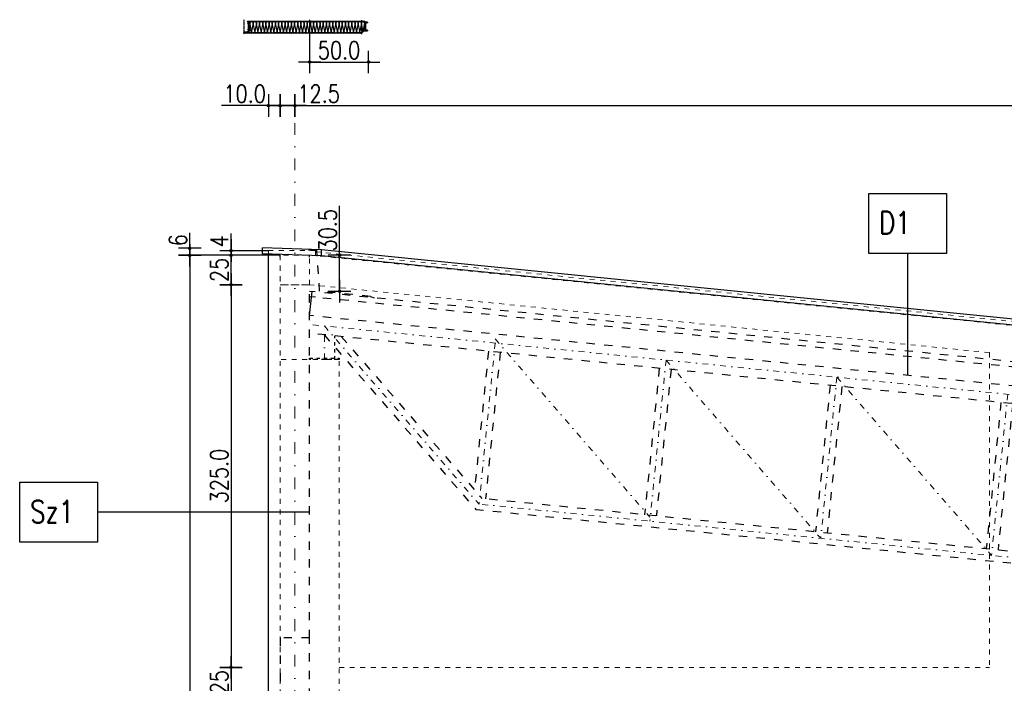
# Model space of a CAD drawing. Header units: millimetres. Extents: x 22865 to 60762, y -18816 to 15611.
# Tile 73 of 256: x 28535 to 29371, y 2302 to 2866. Entities that reach past the tile are written whole.
import ezdxf

# ---------------------------------------------------------------- set-up
doc = ezdxf.new("R2010")
doc.units = ezdxf.units.MM
for name, pattern in [('1_12', [3, 1, -1, 0, -1]), ('DASHDOT', [1, 0.5, -0.25, 0, -0.25]), ('DASHED', [15, 7, -8]), ('SOLID', [0])]:
    doc.linetypes.add(name, pattern=pattern)
for name, color, linetype in [('18', 1, 'Continuous'), ('2', 7, 'Continuous'), ('_wym', 1, 'Continuous'), ('bramy przemyslowe', 5, 'Continuous'), ('ocieplenie-welna', 240, 'Continuous'), ('OPISY', 6, 'Continuous'), ('plyty warstwowe PIR', 200, 'Continuous'), ('RAHM3', 2, 'SOLID'), ('SCIANY+ELEM-NIEWIDOCZNE', 250, 'DASHED'), ('widokowa', 2, 'Continuous'), ('WYMIARY', 6, 'Continuous')]:
    doc.layers.add(name, color=color, linetype=linetype)
doc.layers.add('CIENKA', color=1, linetype='Continuous', lineweight=13)
doc.layers.add('projekt', color=6, linetype='Continuous', lineweight=9)
doc.layers.add('OSIE SCIAN', color=151, linetype='Continuous', lineweight=18, plot=False)
doc.styles.add('1-100', font='simplex.shx', dxfattribs={"width": 0.8, "height": 15})
doc.styles.add('1-50', font='simplex.shx', dxfattribs={"width": 0.8, "height": 12})
doc.styles.add('BIKWYM', font='BIKROMSW.SHX', dxfattribs={"width": 0.8})
doc.dimstyles.new('1-100', dxfattribs={"dimscale": 0.5, "dimtxt": 100, "dimasz": 1, "dimexe": 0.18, "dimexo": 0.0625, "dimgap": 5, "dimtad": 1, "dimdec": 1, "dimzin": 0, "dimdsep": 46, "dimtxsty": '1-100', "dimblk1": 'K', "dimblk2": 'K', "dimsah": 1, "dimcen": 0.09, "dimse1": 1, "dimse2": 1, "dimadec": 0, "dimazin": 0, "dimtfac": 1, "dimtdec": 1, "dimtofl": 0, "dimtmove": 0, "dimatfit": 3, "dimldrblk": 'K', "dimfxl": 0, "dimtolj": 1, "dimtzin": 0, "dimarcsym": 0})
doc.dimstyles.new('BS_KR_5', dxfattribs={"dimscale": 0.5, "dimtxt": 25, "dimasz": 25, "dimexe": 15, "dimexo": 10, "dimgap": 0, "dimtad": 0, "dimdec": 0, "dimrnd": 0.5, "dimzin": 9, "dimdsep": 46, "dimtxsty": 'BIKWYM', "dimblk": 'OBLIQUE', "dimcen": 0, "dimdle": 15, "dimclrd": 1, "dimclre": 1, "dimclrt": 2, "dimadec": 0, "dimazin": 0, "dimtfac": 0.033333, "dimtdec": 0, "dimtmove": 0, "dimatfit": 3, "dimfxl": 0, "dimtvp": 0.8, "dimtolj": 1, "dimarcsym": 0})

# ---------------------------------------------------------------- blocks, each defined once
blk = doc.blocks.new('_Oblique')
at = {"layer": '2', "color": 0, "lineweight": -2}
blk.add_line((-0.5, -0.5), (0.5, 0.5), dxfattribs=at)
blk = doc.blocks.new('*D1533')
at = {"layer": '_wym', "color": 1, "lineweight": -2}
for p, q in [((10037.5, -15589.7), (9023, -15589.7)), ((9030.5, -15550.2), (9030.5, -15597.2)), ((10030, -15550.2), (10030, -15597.2))]:
    blk.add_line(p, q, dxfattribs=at)
at = {"layer": '_wym', "color": 1, "linetype": 'ByBlock', "lineweight": -2, "xscale": 12.5, "yscale": 12.5, "zscale": 12.5, "rotation": 180}
blk.add_blockref('_Oblique', (9030.5, -15589.7), dxfattribs=at)
at = {"layer": '_wym', "color": 1, "linetype": 'ByBlock', "lineweight": -2, "xscale": 12.5, "yscale": 12.5, "zscale": 12.5}
blk.add_blockref('_Oblique', (10030, -15589.7), dxfattribs=at)
at = {"layer": '_wym', "color": 2, "insert": (9530.3, -15599.7), "char_height": 12.5, "attachment_point": 5, "style": 'BIKWYM'}
blk.add_mtext('\\A1;szerokość modularna 1000', dxfattribs=at)
blk = doc.blocks.new('K')
for p, q in [((0, -19.1), (0, 19.1)), ((-19.1, 0), (19.1, 0))]:
    blk.add_line(p, q)
blk.add_circle((0, 0), 2.02)
blk = doc.blocks.new('*D1594')
at = {"layer": 'bramy przemyslowe', "color": 0, "lineweight": -2, "ltscale": 0.2}
blk.add_line((28781.81, 2830.04), (28830.83, 2830.04), dxfattribs=at)
at = {"layer": 'bramy przemyslowe', "color": 0, "linetype": 'ByBlock', "lineweight": -2, "xscale": 0.5, "yscale": 0.5, "zscale": 0.5, "rotation": 180}
blk.add_blockref('K', (28781.31, 2830.04), dxfattribs=at)
at = {"layer": 'bramy przemyslowe', "color": 0, "linetype": 'ByBlock', "lineweight": -2, "xscale": 0.5, "yscale": 0.5, "zscale": 0.5}
blk.add_blockref('K', (28831.33, 2830.04), dxfattribs=at)
at = {"layer": 'bramy przemyslowe', "color": 0, "ltscale": 0.2, "insert": (28806.32, 2840.04), "char_height": 15, "attachment_point": 5, "style": '1-100'}
blk.add_mtext('\\A1;50.0', dxfattribs=at)
blk = doc.blocks.new('*D1682')
at = {"layer": 'WYMIARY', "color": 0, "lineweight": -2}
blk.add_line((28679.63, 2665.45), (28679.63, 1804.45), dxfattribs=at)
at = {"layer": 'WYMIARY', "color": 0, "linetype": 'ByBlock', "lineweight": -2, "xscale": 0.5, "yscale": 0.5, "zscale": 0.5}
for p, rotation in [((28679.63, 2665.95), 90), ((28679.63, 1803.95), 270)]:
    blk.add_blockref('K', p, dxfattribs=dict(at, rotation=rotation))
at = {"layer": 'WYMIARY', "color": 0, "ltscale": 0.2, "insert": (28669.63, 2234.95), "char_height": 15, "attachment_point": 5, "rotation": 90, "style": '1-100'}
blk.add_mtext('\\A1;862', dxfattribs=at)
blk = doc.blocks.new('*D1684')
at = {"layer": 'WYMIARY', "color": 0, "lineweight": -2}
blk.add_line((28769.31, 2793.1), (30558.31, 2793.1), dxfattribs=at)
at = {"layer": 'WYMIARY', "color": 0, "linetype": 'ByBlock', "lineweight": -2, "xscale": 0.5, "yscale": 0.5, "zscale": 0.5, "rotation": 180}
blk.add_blockref('K', (28768.81, 2793.1), dxfattribs=at)
at = {"layer": 'WYMIARY', "color": 0, "linetype": 'ByBlock', "lineweight": -2, "xscale": 0.5, "yscale": 0.5, "zscale": 0.5}
blk.add_blockref('K', (30558.81, 2793.1), dxfattribs=at)
at = {"layer": 'WYMIARY', "color": 0, "ltscale": 0.2, "insert": (29663.81, 2803.1), "char_height": 15, "attachment_point": 5, "style": '1-100'}
blk.add_mtext('\\A1;1790.0', dxfattribs=at)
blk = doc.blocks.new('*D1685')
at = {"layer": 'WYMIARY', "color": 0, "lineweight": -2}
for p, q in [((28768.31, 2793.1), (28756.81, 2793.1)), ((28768.81, 2793.1), (28808.59, 2793.1))]:
    blk.add_line(p, q, dxfattribs=at)
at = {"layer": 'WYMIARY', "color": 0, "linetype": 'ByBlock', "lineweight": -2, "xscale": 0.5, "yscale": 0.5, "zscale": 0.5, "rotation": 180}
blk.add_blockref('K', (28756.31, 2793.1), dxfattribs=at)
at = {"layer": 'WYMIARY', "color": 0, "linetype": 'ByBlock', "lineweight": -2, "xscale": 0.5, "yscale": 0.5, "zscale": 0.5}
blk.add_blockref('K', (28768.81, 2793.1), dxfattribs=at)
at = {"layer": 'WYMIARY', "color": 0, "ltscale": 0.2, "insert": (28788.95, 2803.1), "char_height": 15, "attachment_point": 5, "style": '1-100'}
blk.add_mtext('\\A1;12.5', dxfattribs=at)
blk = doc.blocks.new('*D1686')
at = {"layer": 'WYMIARY', "color": 0, "lineweight": -2}
for p, q in [((28746.31, 2793.1), (28706.52, 2793.1)), ((28755.81, 2793.1), (28746.81, 2793.1))]:
    blk.add_line(p, q, dxfattribs=at)
at = {"layer": 'WYMIARY', "color": 0, "linetype": 'ByBlock', "lineweight": -2, "xscale": 0.5, "yscale": 0.5, "zscale": 0.5, "rotation": 180}
blk.add_blockref('K', (28746.31, 2793.1), dxfattribs=at)
at = {"layer": 'WYMIARY', "color": 0, "linetype": 'ByBlock', "lineweight": -2, "xscale": 0.5, "yscale": 0.5, "zscale": 0.5}
blk.add_blockref('K', (28756.31, 2793.1), dxfattribs=at)
at = {"layer": 'WYMIARY', "color": 0, "ltscale": 0.2, "insert": (28726.16, 2803.1), "char_height": 15, "attachment_point": 5, "style": '1-100'}
blk.add_mtext('\\A1;10.0', dxfattribs=at)
blk = doc.blocks.new('*D1701')
at = {"layer": 'WYMIARY', "color": 0, "lineweight": -2}
blk.add_line((28714.63, 2315.45), (28714.63, 2291.45), dxfattribs=at)
at = {"layer": 'WYMIARY', "color": 0, "linetype": 'ByBlock', "lineweight": -2, "xscale": 0.5, "yscale": 0.5, "zscale": 0.5}
for p, rotation in [((28714.63, 2315.95), 90), ((28714.63, 2290.95), 270)]:
    blk.add_blockref('K', p, dxfattribs=dict(at, rotation=rotation))
at = {"layer": 'WYMIARY', "color": 0, "ltscale": 0.2, "insert": (28704.63, 2303.45), "char_height": 15, "attachment_point": 5, "rotation": 90, "style": '1-100'}
blk.add_mtext('\\A1;25', dxfattribs=at)
blk = doc.blocks.new('*D1710')
at = {"layer": 'WYMIARY', "color": 0, "lineweight": -2}
for p, q in [((28679.63, 2671.95), (28679.63, 2684.88)), ((28679.63, 2666.45), (28679.63, 2671.45))]:
    blk.add_line(p, q, dxfattribs=at)
at = {"layer": 'WYMIARY', "color": 0, "linetype": 'ByBlock', "lineweight": -2, "xscale": 0.5, "yscale": 0.5, "zscale": 0.5}
for p, rotation in [((28679.63, 2671.95), 90), ((28679.63, 2665.95), 270)]:
    blk.add_blockref('K', p, dxfattribs=dict(at, rotation=rotation))
at = {"layer": 'WYMIARY', "color": 0, "ltscale": 0.2, "insert": (28669.63, 2678.67), "char_height": 15, "attachment_point": 5, "rotation": 90, "style": '1-100'}
blk.add_mtext('\\A1;6', dxfattribs=at)
blk = doc.blocks.new('*D1711')
at = {"layer": 'WYMIARY', "color": 0, "lineweight": -2}
for p, q in [((28806.72, 2665.95), (28806.72, 2708.03)), ((28806.72, 2635.9), (28806.72, 2665.45))]:
    blk.add_line(p, q, dxfattribs=at)
at = {"layer": 'WYMIARY', "color": 0, "linetype": 'ByBlock', "lineweight": -2, "xscale": 0.5, "yscale": 0.5, "zscale": 0.5}
for p, rotation in [((28806.72, 2665.95), 90), ((28806.72, 2635.4), 270)]:
    blk.add_blockref('K', p, dxfattribs=dict(at, rotation=rotation))
at = {"layer": 'WYMIARY', "color": 0, "ltscale": 0.2, "insert": (28796.72, 2687.24), "char_height": 15, "attachment_point": 5, "rotation": 90, "style": '1-100'}
blk.add_mtext('\\A1;30.5', dxfattribs=at)
blk = doc.blocks.new('*D1819')
at = {"layer": 'WYMIARY', "color": 0, "lineweight": -2}
blk.add_line((28714.63, 2641.45), (28714.63, 2665.45), dxfattribs=at)
at = {"layer": 'WYMIARY', "color": 0, "linetype": 'ByBlock', "lineweight": -2, "xscale": 0.5, "yscale": 0.5, "zscale": 0.5}
for p, rotation in [((28714.63, 2665.95), 90), ((28714.63, 2640.95), 270)]:
    blk.add_blockref('K', p, dxfattribs=dict(at, rotation=rotation))
at = {"layer": 'WYMIARY', "color": 0, "ltscale": 0.2, "insert": (28704.63, 2653.45), "char_height": 15, "attachment_point": 5, "rotation": 90, "style": '1-100'}
blk.add_mtext('\\A1;25', dxfattribs=at)
blk = doc.blocks.new('*D1820')
at = {"layer": 'WYMIARY', "color": 0, "lineweight": -2}
for p, q in [((28714.63, 2670.45), (28714.63, 2684.53)), ((28714.63, 2665.45), (28714.63, 2664.95))]:
    blk.add_line(p, q, dxfattribs=at)
at = {"layer": 'WYMIARY', "color": 0, "linetype": 'ByBlock', "lineweight": -2, "xscale": 0.5, "yscale": 0.5, "zscale": 0.5}
for p, rotation in [((28714.63, 2669.95), 270), ((28714.63, 2665.95), 90)]:
    blk.add_blockref('K', p, dxfattribs=dict(at, rotation=rotation))
at = {"layer": 'WYMIARY', "color": 0, "ltscale": 0.2, "insert": (28704.63, 2677.74), "char_height": 15, "attachment_point": 5, "rotation": 90, "style": '1-100'}
blk.add_mtext('\\A1;4', dxfattribs=at)
blk = doc.blocks.new('*D1821')
at = {"layer": 'WYMIARY', "color": 0, "lineweight": -2}
blk.add_line((28714.63, 2640.45), (28714.63, 2316.45), dxfattribs=at)
at = {"layer": 'WYMIARY', "color": 0, "linetype": 'ByBlock', "lineweight": -2, "xscale": 0.5, "yscale": 0.5, "zscale": 0.5}
for p, rotation in [((28714.63, 2640.95), 90), ((28714.63, 2315.95), 270)]:
    blk.add_blockref('K', p, dxfattribs=dict(at, rotation=rotation))
at = {"layer": 'WYMIARY', "color": 0, "ltscale": 0.2, "insert": (28704.63, 2478.45), "char_height": 15, "attachment_point": 5, "rotation": 90, "style": '1-100'}
blk.add_mtext('\\A1;325.0', dxfattribs=at)
blk = doc.blocks.new('pl scienna 100mm')
at = {"layer": '18'}
h = blk.add_hatch(dxfattribs=at)
h.set_pattern_fill('ANSI38', color=9, scale=20, style=0)
h.set_pattern_definition([(45, (2477.0203, -1583.8588), (-1.76776695, 1.76776695), []), (135, (2477.0203, -1583.8588), (-5.30330086, 1.76776695), [6.25, -3.75])])
h.paths.add_polyline_path([(9001.6, -15511.7), (8995.7, -15512.4), (8995.7, -15460.5), (9001.6, -15461.8)])
blk.add_lwpolyline([(9986.6, -15461.7), (9992.9, -15461.4, 0.853677), (9993.2, -15457.9), (9989.5, -15456.9), (9978.7, -15456, -0.957292), (9979, -15449), (9995.5, -15449, 1), (9995.5, -15443), (9967.2, -15443.3), (9941.8, -15443.3, 0.198912), (9941, -15443.6), (9940.7, -15443.9, -0.198912), (9940.3, -15444.1), (9889, -15444.1, -0.198912), (9888.7, -15443.9), (9888.3, -15443.6, 0.198912), (9887.5, -15443.3), (9862.2, -15443.3), (9836.8, -15443.3, 0.198912), (9836, -15443.6), (9835.7, -15443.9, -0.198912), (9835.3, -15444.1), (9784, -15444.1, -0.198912), (9783.7, -15443.9), (9783.3, -15443.6, 0.198912), (9782.5, -15443.3), (9757.2, -15443.3), (9731.8, -15443.3, 0.198912), (9731, -15443.6), (9730.7, -15443.9, -0.198912), (9730.3, -15444.1), (9679, -15444.1, -0.198912), (9678.7, -15443.9), (9678.3, -15443.6, 0.198912), (9677.5, -15443.3), (9652.2, -15443.3), (9626.8, -15443.3, 0.198912), (9626, -15443.6), (9625.7, -15443.9, -0.198912), (9625.3, -15444.1), (9588.5, -15444.1), (9580.3, -15444.1), (9579, -15443.8, -0.198912), (9578.7, -15443.7), (9578.3, -15443.3, 0.198912), (9577.5, -15443), (9552.2, -15443), (9526.8, -15443, 0.198912), (9526, -15443.3), (9525.7, -15443.7, -0.198912), (9525.3, -15443.8), (9488.5, -15443.8), (9474, -15443.8, -0.198912), (9473.7, -15443.7), (9473.3, -15443.3, 0.198912), (9472.5, -15443), (9447.2, -15443), (9421.8, -15443, 0.198912), (9421, -15443.3), (9420.7, -15443.7, -0.198912), (9420.3, -15443.8), (9369, -15443.8, -0.198912), (9368.7, -15443.7), (9368.3, -15443.3, 0.198912), (9367.5, -15443), (9342.2, -15443), (9316.8, -15443, 0.198912), (9316, -15443.3), (9315.7, -15443.7, -0.198912), (9315.3, -15443.8), (9264, -15443.8, -0.198912), (9263.7, -15443.7), (9263.3, -15443.3, 0.198912), (9262.5, -15443), (9237.2, -15443), (9211.8, -15443, 0.198912), (9211, -15443.3), (9210.7, -15443.7, -0.198912), (9210.3, -15443.8), (9159, -15443.8, -0.198912), (9158.7, -15443.7), (9158.3, -15443.3, 0.198912), (9157.5, -15443), (9132.2, -15443), (9106.8, -15443, 0.198912), (9106, -15443.3), (9105.7, -15443.7, -0.198912), (9105.3, -15443.8), (9054, -15443.8, -0.198912), (9053.7, -15443.7), (9053.3, -15443.3, 0.198912), (9052.5, -15443), (9004, -15443, 0.414214), (9001.5, -15445.5), (9001.5, -15447.5, -0.414214), (8999.5, -15449.5), (8981.5, -15449.5, 1), (8981.5, -15455.5), (8995.8, -15456.8, -0.388879), (8997.6, -15458.8), (8997.6, -15458.8, 0.339454), (8999.4, -15461.2), (9002.4, -15462), (9002.5, -15461.5), (8999.5, -15460.7, -0.333805), (8998.1, -15458.8), (8998.1, -15458.8, 0.389599), (8995.8, -15456.3), (8981.3, -15455, -0.957942), (8981.5, -15450), (8999.5, -15450, 0.414214), (9002, -15447.5), (9002, -15445.5, -0.414214), (9004, -15443.5), (9052.5, -15443.6, -0.198912), (9052.9, -15443.8), (9053.2, -15444.1, 0.20151), (9054, -15444.4), (9105.3, -15444.4, 0.198912), (9106.1, -15444.1), (9106.4, -15443.8, -0.198912), (9106.8, -15443.6), (9132.2, -15443.6), (9157.5, -15443.6, -0.198912), (9157.9, -15443.8), (9158.2, -15444.1, 0.198912), (9159, -15444.4), (9210.3, -15444.4, 0.198912), (9211.1, -15444.1), (9211.4, -15443.8, -0.198912), (9211.8, -15443.6), (9237.2, -15443.6), (9262.5, -15443.6, -0.198912), (9262.9, -15443.8), (9263.2, -15444.1, 0.198912), (9264, -15444.4), (9315.3, -15444.4, 0.198912), (9316.1, -15444.1), (9316.4, -15443.8, -0.198912), (9316.8, -15443.6), (9342.2, -15443.6), (9367.5, -15443.6, -0.198912), (9367.9, -15443.8), (9368.2, -15444.1, 0.198912), (9369, -15444.4), (9420.3, -15444.4, 0.198912), (9421.1, -15444.1), (9421.4, -15443.8, -0.198912), (9421.8, -15443.6), (9447.2, -15443.6), (9472.5, -15443.6, -0.198912), (9472.9, -15443.8), (9473.2, -15444.1, 0.198912), (9474, -15444.4), (9488.5, -15444.4), (9525.3, -15444.4, 0.198912), (9526.1, -15444.1), (9526.4, -15443.8, -0.198912), (9526.8, -15443.6), (9552.2, -15443.6), (9577.5, -15443.6, -0.198912), (9577.9, -15443.8), (9578.2, -15444.1, 0.198912), (9579, -15444.4), (9580.3, -15444.7), (9588.5, -15444.7), (9625.3, -15444.7, 0.198912), (9626.1, -15444.4), (9626.4, -15444, -0.198912), (9626.8, -15443.9), (9652.2, -15443.9), (9677.5, -15443.9, -0.198912), (9677.9, -15444), (9678.2, -15444.4, 0.198912), (9679, -15444.7), (9730.3, -15444.7, 0.198912), (9731.1, -15444.4), (9731.4, -15444, -0.198912), (9731.8, -15443.9), (9757.2, -15443.9), (9782.5, -15443.9, -0.198912), (9782.9, -15444), (9783.2, -15444.4, 0.198912), (9784, -15444.7), (9835.3, -15444.7, 0.198912), (9836.1, -15444.4), (9836.4, -15444, -0.198912), (9836.8, -15443.9), (9862.2, -15443.9), (9887.5, -15443.9, -0.198912), (9887.9, -15444), (9888.2, -15444.4, 0.198912), (9889, -15444.7), (9940.3, -15444.7, 0.198912), (9941.1, -15444.4), (9941.4, -15444, -0.198912), (9941.8, -15443.9), (9967.2, -15443.9), (9995.5, -15443.5, -1), (9995.5, -15448.5), (9979, -15448.5, 1), (9979, -15456.5), (9989.3, -15457.4), (9993.1, -15458.4, -0.853677), (9992.9, -15460.9), (9986.5, -15461.2)], format="xyb", close=True)
at = {"color": 3, "linetype": 'SOLID'}
blk.add_lwpolyline([(9986.5, -15512.3), (9986.5, -15512.3), (9992.9, -15512.7, -0.853677), (9993.1, -15515.1), (9989.3, -15516.1), (9979, -15517, 1), (9979, -15525), (9988.5, -15525, -0.20343), (9989.9, -15525.6), (9999.7, -15534.8, 0.20343), (10001.5, -15535.5), (10024.5, -15535.5, -0.863592), (10025.5, -15542.4), (10022, -15541.8), (10014, -15542.6, -0.024318), (10013.9, -15542.6, -0.024318), (10013.8, -15542.6), (10005.8, -15541.8), (9997.6, -15542.6), (9989.5, -15541.8), (9981.3, -15542.6), (9973.3, -15541.8), (9965.1, -15542.6), (9957, -15541.8), (9948.8, -15542.6), (9940.8, -15541.8), (9932.6, -15542.6), (9924.5, -15541.8), (9916.3, -15542.6), (9908.3, -15541.8), (9900.1, -15542.6), (9892, -15541.8), (9883.8, -15542.6), (9875.8, -15541.8), (9867.6, -15542.6), (9859.5, -15541.8), (9851.3, -15542.6), (9843.3, -15541.8), (9835.1, -15542.6), (9827, -15541.8), (9818.8, -15542.6), (9810.8, -15541.8), (9802.6, -15542.6), (9794.5, -15541.8), (9786.3, -15542.6), (9778.3, -15541.8), (9770.1, -15542.6), (9762, -15541.8), (9753.8, -15542.6), (9745.8, -15541.8), (9737.6, -15542.6), (9729.5, -15541.8), (9721.3, -15542.6), (9713.3, -15541.8), (9705.1, -15542.6), (9697, -15541.8), (9688.8, -15542.6), (9680.8, -15541.8), (9672.6, -15542.6), (9664.5, -15541.8), (9656.3, -15542.6), (9648.3, -15541.8), (9640.1, -15542.6), (9632, -15541.8), (9624, -15542.6), (9620.5, -15542.3), (9615.8, -15541.8), (9612.3, -15542), (9605, -15542.4), (9597, -15541.6), (9588.9, -15542.4), (9580.8, -15541.6), (9572.5, -15542.4), (9564.5, -15541.6), (9556.4, -15542.4), (9548.3, -15541.6), (9540.1, -15542.4), (9532, -15541.6), (9523.8, -15542.4), (9515.8, -15541.6), (9507.6, -15542.4), (9499.5, -15541.6), (9491.3, -15542.4), (9483.3, -15541.6), (9475.1, -15542.4), (9467, -15541.6), (9458.8, -15542.4), (9450.8, -15541.6), (9442.6, -15542.4), (9434.5, -15541.6), (9426.3, -15542.4), (9418.3, -15541.6), (9410.1, -15542.4), (9402, -15541.6), (9393.8, -15542.4), (9385.8, -15541.6), (9377.6, -15542.4), (9369.5, -15541.6), (9361.3, -15542.4), (9353.3, -15541.6), (9345.1, -15542.4), (9337, -15541.6), (9328.8, -15542.4), (9320.8, -15541.6), (9312.6, -15542.4), (9304.5, -15541.6), (9296.3, -15542.4), (9288.3, -15541.6), (9280.1, -15542.4), (9272, -15541.6), (9263.8, -15542.4), (9255.8, -15541.6), (9247.6, -15542.4), (9239.5, -15541.6), (9231.3, -15542.4), (9223.3, -15541.6), (9215.1, -15542.4), (9207, -15541.6), (9198.8, -15542.4), (9190.8, -15541.6), (9182.6, -15542.4), (9174.5, -15541.6), (9166.3, -15542.4), (9158.3, -15541.6), (9150.1, -15542.4), (9142, -15541.6), (9134, -15542.4, -0.024318), (9133.9, -15542.4, -0.024318), (9133.8, -15542.4), (9125.8, -15541.6), (9117.6, -15542.4), (9109.5, -15541.6), (9101.5, -15542.4, 0.017399), (9101.4, -15542.4, -0.132059), (9101.3, -15542.4), (9093.3, -15541.6), (9085.1, -15542.4), (9077, -15541.6), (9069, -15542.4, -0.03261), (9068.9, -15542.4, -0.197173), (9068.8, -15542.4), (9060.8, -15541.6), (9052.6, -15542.4), (9044.5, -15541.6), (9036, -15542.5), (9034.5, -15542.5, -0.414214), (9032, -15540), (9032, -15536.5, 0.414214), (9029.5, -15534), (9022, -15534, -0.414214), (9020, -15532), (9020, -15526, 0.414214), (9017.5, -15523.5), (9009, -15523.5, -0.162278), (9008.4, -15523.3, 0.332235), (9006.6, -15523.3, -0.162278), (9006, -15523.5), (8981.5, -15523.5, -0.957943), (8981.3, -15518.5), (8995.8, -15517.2, 0.388879), (8998.1, -15514.7), (8998.1, -15514.7, -0.333805), (8999.5, -15512.8), (9002.5, -15512), (9002.4, -15511.5), (8999.4, -15512.3, 0.339454), (8997.6, -15514.7), (8997.6, -15514.7, -0.388879), (8995.8, -15516.7), (8981.3, -15518, 0.957292), (8981.5, -15524), (9006.2, -15524, 0.182676), (9006.9, -15523.7, -0.373318), (9008.2, -15523.7, 0.182676), (9008.9, -15524), (9017.5, -15524, -0.414214), (9019.5, -15526), (9019.5, -15532, 0.414214), (9022, -15534.5), (9029.5, -15534.5, -0.414214), (9031.5, -15536.5), (9031.5, -15540, 0.414214), (9034.5, -15543), (9036, -15543), (9044.5, -15542.2), (9052.6, -15543), (9060.8, -15542.2), (9068.7, -15543, 0.024462), (9068.9, -15543, 0.024318), (9069, -15543), (9077, -15542.2), (9085.1, -15543), (9093.3, -15542.2), (9101.2, -15543, 0.043297), (9101.4, -15543, 0.079879), (9101.5, -15543), (9109.5, -15542.2), (9117.6, -15543), (9125.8, -15542.2), (9133.7, -15543, 0.024318), (9133.9, -15543, 0.024318), (9134, -15543), (9142, -15542.2), (9150.1, -15543), (9158.3, -15542.2), (9166.2, -15543), (9174.5, -15542.2), (9182.6, -15543), (9190.8, -15542.2), (9198.7, -15543), (9207, -15542.2), (9215.1, -15543), (9223.3, -15542.2), (9231.2, -15543), (9239.5, -15542.2), (9247.6, -15543), (9255.8, -15542.2), (9263.7, -15543), (9272, -15542.2), (9280.1, -15543), (9288.3, -15542.2), (9296.2, -15543), (9304.5, -15542.2), (9312.6, -15543), (9320.8, -15542.2), (9328.7, -15543), (9337, -15542.2), (9345.1, -15543), (9353.3, -15542.2), (9361.2, -15543), (9369.5, -15542.2), (9377.6, -15543), (9385.8, -15542.2), (9393.7, -15543), (9402, -15542.2), (9410.1, -15543), (9418.3, -15542.2), (9426.2, -15543), (9434.5, -15542.2), (9442.6, -15543), (9450.8, -15542.2), (9458.7, -15543), (9467, -15542.2), (9475.1, -15543), (9483.3, -15542.2), (9491.2, -15543), (9499.5, -15542.2), (9507.6, -15543), (9515.8, -15542.2), (9523.7, -15543), (9532, -15542.2), (9540.1, -15543), (9548.3, -15542.2), (9556.4, -15543), (9564.5, -15542.2), (9572.5, -15543), (9580.8, -15542.2), (9588.9, -15543), (9597, -15542.2), (9605, -15543), (9612.3, -15542.6), (9615.8, -15542.4), (9620.5, -15542.9), (9623.7, -15543.2), (9632, -15542.4), (9640.1, -15543.2), (9648.3, -15542.4), (9656.2, -15543.2), (9664.5, -15542.4), (9672.6, -15543.2), (9680.8, -15542.4), (9688.7, -15543.2), (9697, -15542.4), (9705.1, -15543.2), (9713.3, -15542.4), (9721.2, -15543.2), (9729.5, -15542.4), (9737.6, -15543.2), (9745.8, -15542.4), (9753.7, -15543.2), (9762, -15542.4), (9770.1, -15543.2), (9778.3, -15542.4), (9786.2, -15543.2), (9794.5, -15542.4), (9802.6, -15543.2), (9810.8, -15542.4), (9818.7, -15543.2), (9827, -15542.4), (9835.1, -15543.2), (9843.3, -15542.4), (9851.2, -15543.2), (9859.5, -15542.4), (9867.6, -15543.2), (9875.8, -15542.4), (9883.7, -15543.2), (9892, -15542.4), (9900.1, -15543.2), (9908.3, -15542.4), (9916.2, -15543.2), (9924.5, -15542.4), (9932.6, -15543.2), (9940.8, -15542.4), (9948.7, -15543.2), (9957, -15542.4), (9965.1, -15543.2), (9973.3, -15542.4), (9981.2, -15543.2), (9989.5, -15542.4), (9997.6, -15543.2), (10005.8, -15542.4), (10013.7, -15543.2, 0.024318), (10013.9, -15543.2, 0.024318), (10014, -15543.2), (10022, -15542.4), (10025.2, -15543, 0.922662), (10024.5, -15535), (10001.5, -15535, -0.203437), (10000.1, -15534.4), (9990.3, -15525.3, 0.203432), (9988.5, -15524.5), (9979, -15524.5, -1), (9979, -15517.5), (9989.5, -15516.6), (9993.2, -15515.6, 0.853677), (9992.9, -15512.2), (9986.6, -15511.8), (9986.5, -15512.3)], format="xyb", dxfattribs=at)
at = {"layer": '18'}
for p, q in [((9980.5, -15461.5), (9986.5, -15461.2)), ((9980.6, -15462), (9980.5, -15461.5)), ((9980.5, -15512), (9980.6, -15511.5)), ((9986.5, -15512.3), (9980.5, -15512)), ((9986.6, -15461.7), (9980.6, -15462)), ((9980.6, -15511.5), (9986.6, -15511.8))]:
    blk.add_line(p, q, dxfattribs=at)
at = {"layer": '18', "color": 9}
blk.add_line((9991.5, -15461.4), (9991.5, -15512.1), dxfattribs=at)
for points in [[(9006.2, -15453.7), (9016.7, -15523.5)], [(9019.5, -15524.4), (9031.5, -15458.7), (9045.1, -15527.5), (9058.5, -15458.7), (9072.1, -15527.5), (9085.5, -15458.7), (9099.1, -15527.5), (9112.5, -15458.7), (9126.1, -15527.5), (9139.5, -15458.7), (9153.1, -15527.5), (9166.5, -15458.7), (9180, -15527.5), (9193.5, -15458.7), (9207, -15527.5), (9220.5, -15458.7), (9234, -15527.5), (9247.5, -15458.7), (9261, -15527.5), (9274.5, -15458.7), (9288, -15527.5), (9301.5, -15458.7), (9315, -15527.5), (9328.5, -15458.7), (9342, -15527.5), (9355.5, -15458.7), (9369, -15527.5), (9382.5, -15458.7), (9396, -15527.5), (9409.5, -15458.7), (9423, -15527.5), (9436.5, -15458.7), (9450.1, -15527.5), (9463.5, -15458.7), (9477, -15527.5), (9490.5, -15458.7), (9504, -15527.5), (9517.5, -15458.7), (9531, -15527.5), (9544.5, -15458.7), (9558, -15527.5), (9571.5, -15458.7), (9585, -15527.5), (9598.5, -15458.7), (9612, -15527.5), (9625.5, -15458.7), (9639, -15527.5), (9652.5, -15458.7), (9666, -15527.5), (9679.5, -15458.7), (9693, -15527.5), (9706.5, -15458.7), (9720, -15527.5), (9733.5, -15458.7), (9747, -15527.5), (9760.5, -15458.7), (9774, -15527.5), (9787.5, -15458.7), (9801, -15527.5), (9814.5, -15458.7), (9828, -15527.5), (9841.5, -15458.7), (9855, -15527.5), (9868.5, -15458.7), (9882, -15527.5), (9895.5, -15458.7), (9909, -15527.5), (9922.5, -15458.7), (9936, -15527.5), (9949.5, -15458.7), (9963, -15527.5), (9977.4, -15456.2), (9982.6, -15511.6)], [(9982.8, -15512.1), (9984.9, -15516.5)], [(9988.9, -15525.1), (9990, -15527.5), (9990.6, -15526.3)]]:
    blk.add_lwpolyline(points, dxfattribs=at)
for centre, major_axis, ratio, start_param, end_param in [((9018, -15458.7), (-11.4, -8.3), 0.888374, 2.458797, 5.20703), ((9045, -15458.7), (0, -13.6), 0.991837, 1.570796, 4.712389), ((9072, -15458.7), (0, -13.6), 0.991837, 1.570796, 4.712389), ((9099, -15458.7), (0, -13.6), 0.991837, 1.570796, 4.712389), ((9126, -15458.7), (0, -13.6), 0.991837, 1.570796, 4.712389), ((9153, -15458.7), (0, -13.6), 0.991837, 1.570796, 4.712389), ((9288, -15458.7), (0, -13.6), 0.991837, 1.570796, 4.712389), ((9315, -15458.7), (0, -13.6), 0.991837, 1.570796, 4.712389), ((9342, -15458.7), (0, -13.6), 0.991837, 1.570796, 4.712389), ((9369, -15458.7), (0, -13.6), 0.991837, 1.570796, 4.712389), ((9396, -15458.7), (0, -13.6), 0.991837, 1.570796, 4.712389), ((9423, -15458.7), (0, -13.6), 0.991837, 1.570796, 3.021841), ((9450, -15458.7), (0, -13.6), 0.991837, 1.570796, 4.712389), ((9504, -15458.7), (0, -13.6), 0.991837, 1.570796, 4.712389), ((9531, -15458.7), (0, -13.6), 0.991837, 1.570796, 4.712389), ((9666, -15458.7), (0, -13.6), 0.991837, 1.570796, 4.712389), ((9693, -15458.7), (0, -13.6), 0.991837, 1.570796, 4.712389), ((9720, -15458.7), (0, -13.6), 0.991837, 1.570796, 4.712389), ((9747, -15458.7), (0, -13.6), 0.991837, 1.570796, 4.712389), ((9774, -15458.7), (0, -13.6), 0.991837, 1.570796, 4.712389), ((9801, -15458.7), (0, -13.6), 0.991837, 1.570796, 3.021841), ((9828, -15458.7), (0, -13.6), 0.991837, 1.570796, 4.712389), ((9882, -15458.7), (0, -13.6), 0.991837, 1.570796, 4.712389), ((9909, -15458.7), (0, -13.6), 0.991837, 1.570796, 4.712389), ((9031.6, -15527.5), (0, -13.6), 0.991837, 0.052819, 1.570796), ((9058.6, -15527.5), (0, -13.6), 0.991837, 4.712389, 7.853982), ((9085.6, -15527.5), (0, -13.6), 0.991837, 4.712389, 7.853982), ((9112.6, -15527.5), (0, -13.6), 0.991837, -1.570796, 1.570796), ((9139.6, -15527.5), (0, -13.6), 0.991837, 4.712389, 7.853982), ((9166.6, -15527.5), (0, -13.6), 0.991837, 4.712389, 6.281972), ((9274.5, -15527.5), (0, -13.6), 0.991837, -1.570796, 1.570796), ((9301.5, -15527.5), (0, -13.6), 0.991837, 4.712389, 7.853982), ((9328.5, -15527.5), (0, -13.6), 0.991837, 4.712389, 7.853982), ((9355.5, -15527.5), (0, -13.6), 0.991837, -1.570796, 1.570796), ((9382.5, -15527.5), (0, -13.6), 0.991837, 4.712389, 7.853982), ((9409.5, -15527.5), (0, -13.6), 0.991837, 4.712389, 6.281972), ((9436.6, -15527.5), (0, -13.6), 0.991837, -1.570796, 1.570796), ((9598.5, -15527.5), (0, -13.6), 0.991837, -1.570796, 1.570796), ((9625.5, -15527.5), (0, -13.6), 0.991837, 4.712389, 7.853982), ((9652.5, -15527.5), (0, -13.6), 0.991837, 4.712389, 7.853982), ((9679.5, -15527.5), (0, -13.6), 0.991837, -1.570796, 1.570796), ((9706.5, -15527.5), (0, -13.6), 0.991837, 4.712389, 7.853982), ((9733.5, -15527.5), (0, -13.6), 0.991837, 4.712389, 6.281972), ((9760.5, -15527.5), (0, -13.6), 0.991837, -1.570796, 1.570796), ((9841.5, -15527.5), (0, -13.6), 0.991837, 4.712389, 7.853982), ((9868.5, -15527.5), (0, -13.6), 0.991837, 4.712389, 7.853982), ((9895.5, -15527.5), (0, -13.6), 0.991837, -1.570796, 1.570796), ((9922.5, -15527.5), (0, -13.6), 0.991837, 4.712389, 7.853982), ((9949.5, -15527.5), (0, -13.6), 0.991837, 4.712389, 6.281972), ((9976.5, -15527.5), (0, -13.6), 0.991837, -1.570796, 1.570796)]:
    blk.add_ellipse(centre, major_axis=major_axis, ratio=ratio, start_param=start_param, end_param=end_param, dxfattribs=at)
at = {"layer": '18', "color": 9, "extrusion": (0, 0, -1)}
for centre, start_param, end_param in [((9180, -15458.7), 1.570796, 4.712389), ((9207, -15458.7), 1.570796, 4.712389), ((9234, -15458.7), 1.570796, 4.712389), ((9261, -15458.7), 1.570796, 4.712389), ((9288, -15458.7), 1.570796, 4.712389), ((9315, -15458.7), 1.570796, 2.621633), ((9423, -15458.7), 1.570796, 4.712389), ((9450, -15458.7), 1.570796, 4.712389), ((9477, -15458.7), 1.570796, 4.712389), ((9558, -15458.7), 1.570796, 4.712389), ((9585, -15458.7), 1.570796, 4.712389), ((9612, -15458.7), 1.570796, 4.712389), ((9639, -15458.7), 1.570796, 4.712389), ((9666, -15458.7), 1.570796, 4.712389), ((9693, -15458.7), 1.570796, 2.621633), ((9801, -15458.7), 1.570796, 4.712389), ((9828, -15458.7), 1.570796, 4.712389), ((9855, -15458.7), 1.570796, 4.712389), ((9936, -15458.7), 1.570796, 4.712389), ((9963, -15458.7), 1.570796, 4.239557), ((9990, -15458.7), 2.413853, 3.738381), ((9166.5, -15527.5), 4.712389, 6.281972), ((9193.5, -15527.5), 4.712389, 7.853982), ((9220.5, -15527.5), 4.712389, 7.853982), ((9247.5, -15527.5), -1.570796, 1.570796), ((9274.5, -15527.5), 4.712389, 7.853982), ((9301.5, -15527.5), -0.52865, 1.570796), ((9409.5, -15527.5), 4.712389, 6.281972), ((9436.5, -15527.5), 4.712389, 7.853982), ((9463.5, -15527.5), 4.712389, 7.853982), ((9490.5, -15527.5), -1.570796, 1.570796), ((9517.5, -15527.5), 4.712389, 7.853982), ((9517.5, -15527.5), 4.712389, 7.853982), ((9544.5, -15527.5), 4.712389, 7.853982), ((9544.5, -15527.5), -0.52865, 1.570796), ((9571.5, -15527.5), -1.570796, 1.570796), ((9598.5, -15527.5), 4.712389, 7.853982), ((9625.5, -15527.5), -0.52865, 1.570796), ((9733.5, -15527.5), 4.712389, 6.281972), ((9760.5, -15527.5), 4.712389, 7.853982), ((9787.5, -15527.5), 4.712389, 7.853982), ((9814.5, -15527.5), -1.570796, 1.570796), ((9841.5, -15527.5), 4.712389, 7.853982), ((9868.5, -15527.5), -0.52865, 1.570796), ((9949.5, -15527.5), 4.712389, 6.281972), ((9976.5, -15527.5), 4.712389, 7.853982), ((10003.5, -15527.5), 5.342625, 7.853982), ((10030.5, -15527.5), 0.21823, 0.94056)]:
    blk.add_ellipse(centre, major_axis=(0, -13.6), ratio=0.991837, start_param=start_param, end_param=end_param, dxfattribs=at)
at = {"layer": '2', "linetype": 'DASHDOT'}
for p, q in [((9030.5, -15434.2), (9030.5, -15553)), ((10030, -15429.2), (10030, -15553.1))]:
    blk.add_line(p, q, dxfattribs=at)
at = {"layer": 'RAHM3'}
for p, q in [((8995.7, -15456.8), (8995.7, -15516.7)), ((9001.6, -15461.8), (9001.6, -15511.7))]:
    blk.add_line(p, q, dxfattribs=at)
at = {"layer": '_wym'}
dim = blk.add_linear_dim(base=(9030.5, -15589.7), p1=(10030, -15545.2), p2=(9030.5, -15545.2), text='szerokość modularna 1000', dimstyle='BS_KR_5', dxfattribs=at)
dim.commit()
dim.dimension.update_dxf_attribs({"geometry": '*D1533', "text_midpoint": (9530.3, -15599.7)})

msp = doc.modelspace()

# ---------------------------------------------------------------- linework, layer by layer
at = {"layer": '18'}
for p, q in [((28741.31, 2667.12), (28741.31, 2672.12)), ((28791.31, 2670.45), (28741.31, 2672.12)), ((28791.31, 2665.45), (28741.31, 2667.12)), ((28791.31, 2665.45), (28791.31, 2670.45))]:
    msp.add_line(p, q, dxfattribs=at)
at = {"layer": '18', "color": 6}
for p, q in [((29443.82, 2605.2), (28791.31, 2670.45)), ((29443.32, 2600.25), (28791.31, 2665.45))]:
    msp.add_line(p, q, dxfattribs=at)
at = {"layer": 'bramy przemyslowe', "color": 3, "ltscale": 0.2}
msp.add_line((28781.31, 2865.98), (28781.31, 2838.8), dxfattribs=at)
at = {"layer": 'CIENKA', "color": 9, "linetype": 'DASHED', "ltscale": 0.6}
msp.add_line((28781.31, 2640.95), (28756.31, 2640.95), dxfattribs=at)
at = {"layer": 'ocieplenie-welna'}
for p, q in [((28756.31, 2664.45), (28756.31, 2665.95)), ((28781.31, 2664.45), (28781.31, 2665.95)), ((28786.31, 2630.28), (28781.31, 2630.78))]:
    msp.add_line(p, q, dxfattribs=at)
at = {"layer": 'OPISY', "color": 3, "linetype": 'Continuous'}
msp.add_line((28781.31, 2447.76), (28601.19, 2447.76), dxfattribs=at)
for points in [[(29255.82, 2718.35), (29321.76, 2718.35), (29321.76, 2667.58), (29255.82, 2667.58)], [(28535.25, 2473.15), (28601.19, 2473.15), (28601.19, 2422.38), (28535.25, 2422.38)]]:
    msp.add_lwpolyline(points, close=True, dxfattribs=at)
at = {"layer": 'OSIE SCIAN', "linetype": '1_12', "lineweight": 15, "ltscale": 10}
msp.add_line((28768.81, 1624.41), (28768.81, 2783.54), dxfattribs=at)
at = {"layer": 'OSIE SCIAN', "color": 250, "linetype": '1_12', "lineweight": 15, "ltscale": 5}
for p, q in [((30547.05, 2430.59), (28782.05, 2607.09)), ((28793.81, 2577.45), (28793.81, 2605.91)), ((28793.81, 2605.91), (28925.13, 2454.6)), ((28938.81, 2591.41), (28925.13, 2454.6)), ((28938.81, 2594.91), (29070.13, 2443.6)), ((29083.81, 2576.91), (29070.13, 2440.1)), ((29083.81, 2576.91), (29215.13, 2425.6)), ((29228.81, 2562.41), (29215.13, 2425.6)), ((29228.81, 2562.41), (29360.13, 2411.1)), ((29373.81, 2547.91), (29360.13, 2411.1)), ((30375.13, 2309.6), (28925.13, 2454.6))]:
    msp.add_line(p, q, dxfattribs=at)
at = {"layer": 'plyty warstwowe PIR', "linetype": 'DASHED', "lineweight": -2}
for p, q in [((28787.36, 2670.21), (28775.84, 2670.34)), ((28789.76, 2635.32), (28787.36, 2670.21)), ((29442.64, 2569.17), (28781.31, 2635.3)), ((28832.94, 2631), (28789.76, 2635.32)), ((29441.35, 2564.78), (28782.9, 2630.62)), ((28832.94, 2631), (28836, 2629.69)), ((29441.33, 2548.7), (28781.31, 2614.7))]:
    msp.add_line(p, q, dxfattribs=at)
at = {"layer": 'plyty warstwowe PIR', "lineweight": -2}
msp.add_line((28781.31, 2614.7), (28783.35, 2635.1), dxfattribs=at)
at = {"layer": 'projekt', "color": 1, "linetype": 'DASHED', "lineweight": 15, "ltscale": 0.6}
msp.add_line((28806.31, 2577.45), (28756.31, 2577.45), dxfattribs=at)
at = {"layer": 'SCIANY+ELEM-NIEWIDOCZNE', "color": 250, "linetype": 'DASHED', "lineweight": 15, "ltscale": 0.6}
for p, q in [((28746.31, 2666.95), (28746.31, 2669.95)), ((28786.31, 2669.95), (28746.31, 2669.95)), ((28786.31, 2669.95), (28786.31, 2665.62)), ((30581.31, 2489.45), (28786.31, 2668.95))]:
    msp.add_line(p, q, dxfattribs=at)
at = {"layer": 'SCIANY+ELEM-NIEWIDOCZNE', "color": 1, "linetype": 'DASHED', "lineweight": 15, "ltscale": 0.6}
for p, q in [((28756.31, 1734.95), (28756.31, 2665.95)), ((30854.31, 2458.78), (28786.31, 2665.58)), ((29358.31, 2583.25), (28781.31, 2640.95)), ((29358.31, 2583.25), (29358.31, 2315.95)), ((28806.31, 1734.95), (28806.31, 2577.45)), ((28806.31, 2315.95), (29358.31, 2315.95))]:
    msp.add_line(p, q, dxfattribs=at)
at = {"layer": 'SCIANY+ELEM-NIEWIDOCZNE'}
msp.add_line((28781.31, 2340.95), (28781.31, 2640.95), dxfattribs=at)
at = {"layer": 'SCIANY+ELEM-NIEWIDOCZNE', "color": 8}
for p, q in [((30571.31, 2420.63), (28781.31, 2599.63)), ((28793.72, 2598.39), (28922.65, 2449.82)), ((28808.22, 2596.94), (28927.6, 2459.37)), ((28933.09, 2584.45), (28921.3, 2466.63)), ((28943.04, 2583.45), (28930.6, 2459.07)), ((29078.09, 2569.95), (29065.65, 2445.57)), ((29088.04, 2568.95), (29075.6, 2444.57)), ((29223.09, 2555.45), (29210.65, 2431.07)), ((29233.04, 2554.45), (29220.6, 2430.07)), ((29368.09, 2540.95), (29355.65, 2416.57)), ((29378.04, 2539.95), (29365.6, 2415.57)), ((30373.65, 2314.77), (28927.6, 2459.37)), ((30376.6, 2304.42), (28922.65, 2449.82))]:
    msp.add_line(p, q, dxfattribs=at)
at = {"layer": 'SCIANY+ELEM-NIEWIDOCZNE', "color": 8, "ltscale": 0.4}
msp.add_line((28802.81, 2577.45), (28802.81, 2597.58), dxfattribs=at)
at = {"layer": 'SCIANY+ELEM-NIEWIDOCZNE', "color": 250, "linetype": 'DASHED', "lineweight": 15, "ltscale": 0.6}
msp.add_lwpolyline([(28781.31, 2665.95), (28756.31, 2665.95), (28756.31, 2640.95), (28781.31, 2640.95)], close=True, dxfattribs=at)
at = {"layer": 'SCIANY+ELEM-NIEWIDOCZNE', "color": 8, "ltscale": 0.4}
msp.add_lwpolyline([(28806.31, 2577.45), (28781.31, 2577.45), (28781.31, 2578.45), (28806.31, 2578.45)], close=True, dxfattribs=at)
at = {"layer": 'SCIANY+ELEM-NIEWIDOCZNE'}
msp.add_lwpolyline([(28756.31, 2290.95), (28781.31, 2290.95), (28781.31, 2340.95), (28756.31, 2340.95)], close=True, dxfattribs=at)
at = {"layer": 'widokowa'}
msp.add_line((28746.31, 1840.95), (28746.31, 2666.95), dxfattribs=at)
at = {"layer": 'WYMIARY'}
for p, q in [((28756.31, 2665.95), (28671.49, 2665.95)), ((28724.19, 2669.95), (28745.79, 2669.95))]:
    msp.add_line(p, q, dxfattribs=at)
at = {"layer": 'WYMIARY', "color": 3}
msp.add_line((29288.79, 2667.58), (29288.79, 2563.95), dxfattribs=at)

# ---------------------------------------------------------------- block references
at = {"layer": '_wym', "xscale": -0.1, "yscale": 0.1, "zscale": 0.1}
msp.add_blockref('pl scienna 100mm', (29728.39, 4408.9), dxfattribs=at)

# ---------------------------------------------------------------- texts
at = {"layer": 'OPISY', "color": 3, "linetype": 'Continuous', "char_height": 19, "width": 655.4139, "attachment_point": 1, "style": '1-50'}
for s, insert in [('{\\Fsimplex,bigfont|c238;D1}', (29264.75, 2703.03)), ('{\\Fsimplex,bigfont|c238;Sz1}', (28544.18, 2457.82))]:
    msp.add_mtext(s, dxfattribs=dict(at, insert=insert))

# ---------------------------------------------------------------- dimensions: what is measured, and where the dimension line sits
at = {"layer": 'bramy przemyslowe', "color": 3, "ltscale": 0.2}
dim = msp.add_linear_dim(base=(28831.33, 2830.04), p1=(28781.31, 2838.8), p2=(28831.33, 2838.8), angle=180, dimstyle='1-100', dxfattribs=at)
dim.commit()
dim.dimension.update_dxf_attribs({"geometry": '*D1594', "text_midpoint": (28806.32, 2840.04)})
at = {"layer": 'WYMIARY'}
for base, p1, p2, angle, override, picture, middle in [((28746.31, 2793.1), (28756.31, 2636.29), (28746.31, 2661.38), 0, {"dimtxsty": '1-100', "dimldrblk": 'K'}, '*D1686', (28726.16, 2803.1)), ((30558.81, 2793.1), (28768.81, 2770.75), (30558.81, 2770.75), 0, {"dimtxsty": '1-100', "dimldrblk": 'K'}, '*D1684', (29663.81, 2803.1)), ((28679.63, 2671.95), (28676.61, 2665.95), (28676.61, 2671.95), 90, {"dimdec": 0, "dimtxsty": '1-100', "dimldrblk": 'K'}, '*D1710', (28669.63, 2678.67)), ((28714.63, 2669.95), (28724.19, 2665.95), (28732.43, 2669.95), 90, {"dimdec": 0, "dimtxsty": '1-100', "dimldrblk": 'K'}, '*D1820', (28704.63, 2677.74)), ((28679.63, 1803.95), (28730.58, 2665.95), (28708.47, 1803.95), 90, {"dimdec": 0, "dimtxsty": '1-100', "dimldrblk": 'K'}, '*D1682', (28669.63, 2234.95)), ((28714.63, 2315.95), (28756.59, 2640.95), (28724.19, 2315.95), 90, {"dimtxsty": '1-100', "dimldrblk": 'K'}, '*D1821', (28704.63, 2478.45)), ((28714.63, 2290.95), (28806.31, 2315.95), (28762.13, 2290.95), 90, {"dimdec": 0, "dimtxsty": '1-100', "dimldrblk": 'K'}, '*D1701', (28704.63, 2303.45))]:
    dim = msp.add_linear_dim(base=base, p1=p1, p2=p2, angle=angle, dimstyle='1-100', override=override, dxfattribs=at)
    dim.commit()
    dim.dimension.update_dxf_attribs({"geometry": picture, "text_midpoint": middle})
for base, p1, p2, angle, override, picture, middle in [((28756.31, 2793.1), (28768.81, 2632.16), (28756.31, 2632.16), 0, {"dimtxsty": '1-100', "dimldrblk": 'K'}, '*D1685', (28788.95, 2793.1)), ((28714.63, 2665.95), (28764.66, 2640.95), (28765.73, 2665.95), 90, {"dimdec": 0, "dimtxsty": '1-100', "dimldrblk": 'K'}, '*D1819', (28714.63, 2653.45))]:
    dim = msp.add_linear_dim(base=base, p1=p1, p2=p2, angle=angle, dimstyle='1-100', override=override, dxfattribs=at)
    dim.commit()
    dim.dimension.update_dxf_attribs({"geometry": picture, "text_midpoint": middle, "dimtype": 160})
dim = msp.add_aligned_dim(p1=(28787.2996, 2635.4045), p2=(28787.2996, 2665.9541), distance=-19.419, dimstyle='1-100', override={"dimtxsty": '1-100', "dimldrblk": 'K'}, dxfattribs=at)
dim.commit()
dim.dimension.update_dxf_attribs({"geometry": '*D1711', "text_midpoint": (28796.7186, 2687.2398)})

doc.saveas('drawing.dxf')
